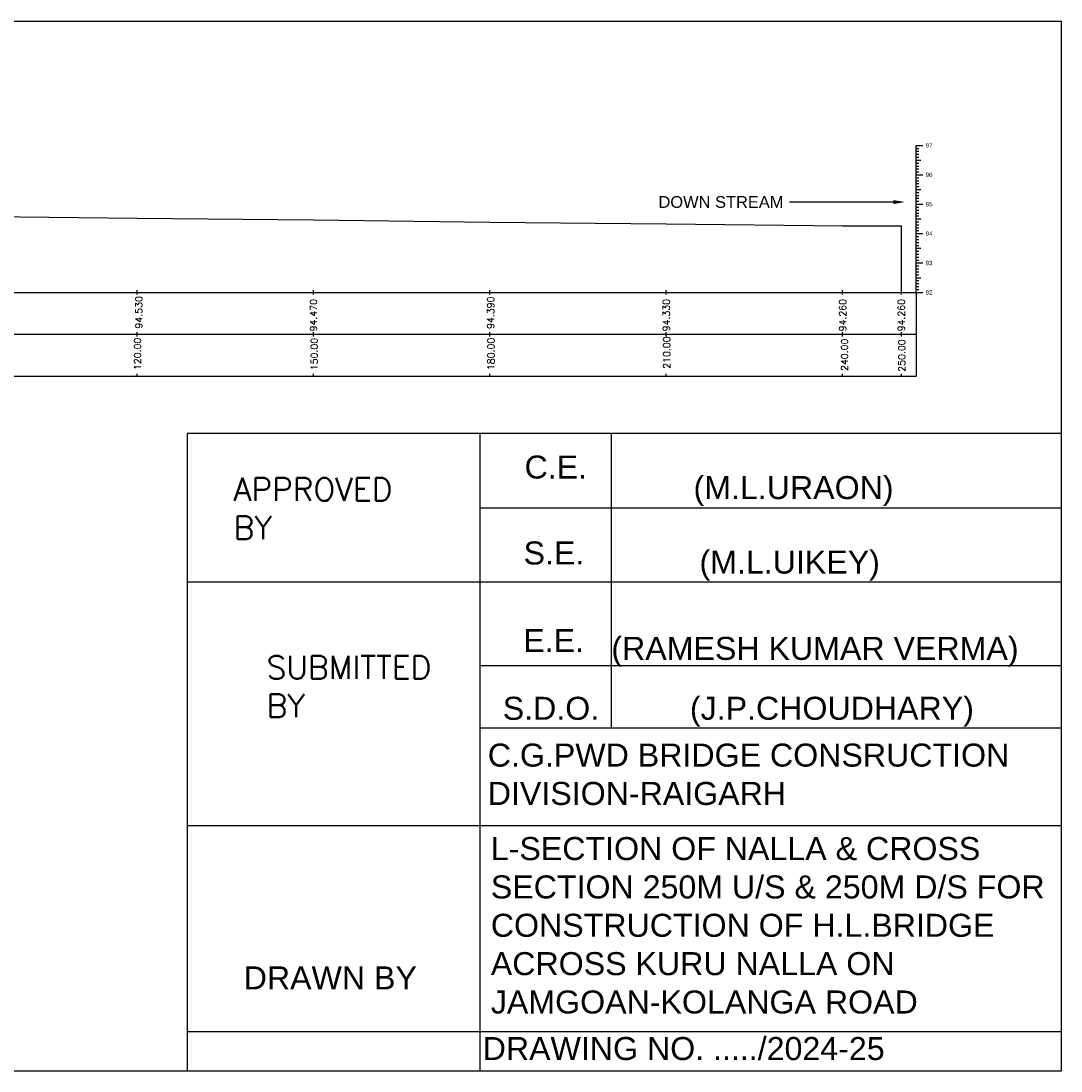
# Model space of a CAD drawing. Header units: millimetres. Extents: x 64653 to 65775, y 39345 to 39703.
# Tile 3 of 3: x 65422 to 65775, y 39345 to 39703. Entities that reach past the tile are written whole.
import ezdxf
from ezdxf import colors
from ezdxf.entities.mleader import LeaderData, LeaderLine
from ezdxf.enums import TextEntityAlignment as Align
from ezdxf.math import Vec2, Vec3

# ---------------------------------------------------------------- set-up
doc = ezdxf.new("R2010")
doc.units = ezdxf.units.MM
doc.header["$LTSCALE"] = 10
doc.linetypes.add('HIDDEN', pattern=[0.375, 0.25, -0.125])
doc.layers.add('CS_Drawing', color=7, linetype='Continuous')
doc.layers.add('GL', color=3, linetype='HIDDEN')
doc.styles.add('romans', font='romans.shx', dxfattribs={"height": 2.34})
doc.styles.get("Standard").update_dxf_attribs({"font": 'arial.ttf'})

msp = doc.modelspace()

# ---------------------------------------------------------------- linework, layer by layer
at = {"ltscale": 10}
for p, q in [((65775.39, 39562.17), (65478.12, 39562.17)), ((65478.12, 39562.17), (65478.12, 39345.27)), ((65478.12, 39562.17), (65478.12, 39496.63)), ((65577.69, 39562.17), (65577.69, 39345.27)), ((65577.69, 39562.17), (65577.69, 39524.45)), ((65622.37, 39562.17), (65622.37, 39462.03)), ((65577.69, 39536.89), (65775.39, 39536.89)), ((65478.12, 39511.75), (65775.39, 39511.75)), ((65577.69, 39483.28), (65775.39, 39483.28)), ((65577.69, 39462.03), (65775.39, 39462.03)), ((65478.12, 39428.83), (65775.39, 39428.83)), ((65478.12, 39358.7), (65775.39, 39358.7))]:
    msp.add_line(p, q, dxfattribs=at)
at = {"color": 0, "linetype": 'ByBlock', "lineweight": -2, "ltscale": 10}
msp.add_lwpolyline([(64652.53, 39702.55), (65775.39, 39702.55), (65775.39, 39345.27), (64652.53, 39345.27)], close=True, dxfattribs=at)
at = {"layer": 'CS_Drawing'}
for p, q in [((65726.1, 39660.21), (65728.35, 39660.21)), ((65726.1, 39660.21), (65727.68, 39660.21)), ((65726.1, 39660.21), (65727, 39660.21)), ((65726.1, 39610.21), (65726.1, 39660.21)), ((65726.1, 39659.21), (65727, 39659.21)), ((65726.1, 39658.21), (65727, 39658.21)), ((65726.1, 39657.21), (65727, 39657.21)), ((65726.1, 39656.21), (65727, 39656.21)), ((65726.1, 39655.21), (65727.68, 39655.21)), ((65726.1, 39655.21), (65727, 39655.21)), ((65726.1, 39654.21), (65727, 39654.21)), ((65726.1, 39653.21), (65727, 39653.21)), ((65726.1, 39652.21), (65727, 39652.21)), ((65726.1, 39651.21), (65727, 39651.21)), ((65726.1, 39650.21), (65728.35, 39650.21)), ((65726.1, 39650.21), (65727.68, 39650.21)), ((65726.1, 39650.21), (65727, 39650.21)), ((65726.1, 39649.21), (65727, 39649.21)), ((65726.1, 39648.21), (65727, 39648.21)), ((65726.1, 39647.21), (65727, 39647.21)), ((65726.1, 39646.21), (65727, 39646.21)), ((65726.1, 39645.21), (65727.68, 39645.21)), ((65726.1, 39645.21), (65727, 39645.21)), ((65726.1, 39644.21), (65727, 39644.21)), ((65726.1, 39643.21), (65727, 39643.21)), ((65726.1, 39642.21), (65727, 39642.21)), ((65726.1, 39641.21), (65727, 39641.21)), ((65726.1, 39640.21), (65728.35, 39640.21)), ((65726.1, 39640.21), (65727.68, 39640.21)), ((65726.1, 39640.21), (65727, 39640.21)), ((65726.1, 39639.21), (65727, 39639.21)), ((65726.1, 39638.21), (65727, 39638.21)), ((65726.1, 39637.21), (65727, 39637.21)), ((65726.1, 39636.21), (65727, 39636.21)), ((65726.1, 39635.21), (65727.68, 39635.21)), ((65726.1, 39635.21), (65727, 39635.21)), ((65726.1, 39634.21), (65727, 39634.21)), ((65726.1, 39633.21), (65727, 39633.21)), ((65721.1, 39610.21), (65721.1, 39632.81)), ((65726.1, 39632.21), (65727, 39632.21)), ((65726.1, 39631.21), (65727, 39631.21)), ((65726.1, 39630.21), (65728.35, 39630.21)), ((65726.1, 39630.21), (65727.68, 39630.21)), ((65726.1, 39630.21), (65727, 39630.21)), ((65726.1, 39629.21), (65727, 39629.21)), ((65726.1, 39628.21), (65727, 39628.21)), ((65726.1, 39627.21), (65727, 39627.21)), ((65726.1, 39626.21), (65727, 39626.21)), ((65726.1, 39625.21), (65727.68, 39625.21)), ((65726.1, 39625.21), (65727, 39625.21)), ((65726.1, 39624.21), (65727, 39624.21)), ((65726.1, 39623.21), (65727, 39623.21)), ((65726.1, 39622.21), (65727, 39622.21)), ((65726.1, 39621.21), (65727, 39621.21)), ((65726.1, 39620.21), (65728.35, 39620.21)), ((65726.1, 39620.21), (65727.68, 39620.21)), ((65726.1, 39620.21), (65727, 39620.21)), ((65726.1, 39619.21), (65727, 39619.21)), ((65726.1, 39618.21), (65727, 39618.21)), ((65726.1, 39617.21), (65727, 39617.21)), ((65726.1, 39616.21), (65727, 39616.21)), ((65726.1, 39615.21), (65727.68, 39615.21)), ((65726.1, 39615.21), (65727, 39615.21)), ((65726.1, 39614.21), (65727, 39614.21)), ((65726.1, 39613.21), (65727, 39613.21)), ((65726.1, 39612.21), (65727, 39612.21)), ((64716.1, 39610.21), (65726.1, 39610.21)), ((65461.1, 39609.46), (65461.1, 39610.96)), ((65521.1, 39609.46), (65521.1, 39610.96)), ((65581.1, 39609.46), (65581.1, 39610.96)), ((65641.1, 39609.46), (65641.1, 39610.96)), ((65701.1, 39609.46), (65701.1, 39610.96)), ((65721.1, 39609.46), (65721.1, 39610.96)), ((65726.1, 39611.21), (65727, 39611.21)), ((65726.1, 39610.21), (65728.35, 39610.21)), ((65726.1, 39610.21), (65727.68, 39610.21)), ((65726.1, 39610.21), (65727, 39610.21)), ((65726.1, 39610.21), (65726.1, 39581.71)), ((64716.1, 39595.96), (65726.1, 39595.96)), ((64716.1, 39595.96), (65726.1, 39595.96)), ((65461.1, 39595.21), (65461.1, 39596.71)), ((65521.1, 39595.21), (65521.1, 39596.71)), ((65581.1, 39595.21), (65581.1, 39596.71)), ((65641.1, 39595.21), (65641.1, 39596.71)), ((65701.1, 39595.21), (65701.1, 39596.71)), ((65721.1, 39595.21), (65721.1, 39596.71)), ((64716.1, 39581.71), (65726.1, 39581.71)), ((65461.1, 39581.71), (65461.1, 39582.46)), ((65521.1, 39581.71), (65521.1, 39582.46)), ((65581.1, 39581.71), (65581.1, 39582.46)), ((65641.1, 39581.71), (65641.1, 39582.46)), ((65701.1, 39581.71), (65701.1, 39582.46)), ((65721.1, 39581.71), (65721.1, 39582.46))]:
    msp.add_line(p, q, dxfattribs=at)
at = {"layer": 'GL', "linetype": 'ByBlock'}
msp.add_lwpolyline([(64721.1, 39642.31), (64741.1, 39642.11), (64801.1, 39641.71), (64861.1, 39641.41), (64921.1, 39640.01), (64981.1, 39639.41), (65041.1, 39639.11), (65101.1, 39638.71), (65161.1, 39638.41), (65221.1, 39637.11), (65281.1, 39637.11), (65341.1, 39636.81), (65401.1, 39636.11), (65461.1, 39635.51), (65521.1, 39634.91), (65581.1, 39634.11), (65641.1, 39633.51), (65701.1, 39632.81), (65721.1, 39632.81)], dxfattribs=at)

# ---------------------------------------------------------------- texts
at = {"ltscale": 10, "attachment_point": 1}
for s, width, insert, char_height in [('C.E.', 0.3776, (65592.91, 39554.69), 7.829), ('(M.L.URAON)', 10.9966, (65650.38, 39547.7), 7.8293), ('(M.L.UIKEY)', 0.1279, (65652.41, 39522.35), 7.8293), ('E.E.', 0.3276, (65592.45, 39495.67), 7.829), ('(RAMESH KUMAR VERMA)', 151.8593, (65622.43, 39492.99), 7.8293), ('L-SECTION OF NALLA & CROSS SECTION 250M U/S & 250M D/S FOR CONSTRUCTION OF H.L.BRIDGE ACROSS KURU NALLA ON JAMGOAN-KOLANGA ROAD', 188.3584, (65581.43, 39424.87), 7.82935), ('DRAWN BY', 59.8703, (65497.36, 39380.88), 7.829), ('DRAWING NO. ...../2024-25', 156.2223, (65578.66, 39356.83), 7.8293)]:
    msp.add_mtext_dynamic_manual_height_columns(s, width=width, gutter_width=39.15, heights=[0], dxfattribs=dict(at, insert=insert, char_height=char_height))
at = {"ltscale": 10, "char_height": 7.8293, "attachment_point": 1, "style": 'romans'}
for s, width, insert in [('APPROVED BY', 9.1284, (65493.94, 39547.07)), ('SUBMITTED BY', 19.6507, (65505.16, 39486.51))]:
    msp.add_mtext_dynamic_manual_height_columns(s, width=width, gutter_width=39.15, heights=[0], dxfattribs=dict(at, insert=insert))
at = {"ltscale": 10, "attachment_point": 1}
for s, insert, char_height in [('S.E.', (65592.58, 39525.45), 7.829), ('S.D.O.', (65585.48, 39472.6), 7.829), ('(J.P.CHOUDHARY)', (65649.16, 39472.61), 7.8293), ('C.G.PWD BRIDGE CONSRUCTION\\PDIVISION-RAIGARH', (65580.39, 39456.68), 7.8293)]:
    msp.add_mtext(s, dxfattribs=dict(at, insert=insert, char_height=char_height))
at = {"layer": 'CS_Drawing'}
for s, p in [('97', (65729.35, 39660.21)), ('96', (65729.35, 39650.21)), ('95', (65729.35, 39640.21)), ('94', (65729.35, 39630.21)), ('93', (65729.35, 39620.21)), ('92', (65729.35, 39610.21)), ('92', (65729.35, 39610.21))]:
    msp.add_text(s, height=1.5, dxfattribs=at).set_placement(p, align=Align.MIDDLE_LEFT)
at = {"layer": 'CS_Drawing', "style": 'romans'}
for s, p in [('94.530', (65461.7, 39608.93)), ('94.390', (65581.41, 39608.8)), ('94.470', (65521.1, 39607.96)), ('94.330', (65641.1, 39607.96)), ('94.260', (65701.1, 39607.96)), ('94.260', (65721.1, 39607.96)), ('120.00', (65461.24, 39594.8)), ('150.00', (65521.35, 39594.74)), ('180.00', (65581.51, 39594.79)), ('210.00', (65641.23, 39595.23)), ('240.00', (65701.74, 39594.48)), ('250.00', (65721.23, 39594.22))]:
    msp.add_text(s, height=2.34, rotation=90, dxfattribs=at).set_placement(p, align=Align.MIDDLE_RIGHT)

# ---------------------------------------------------------------- leaders
ml = msp.add_multileader_mtext('Standard')
ml.set_content('DOWN STREAM', color=256)
ml.set_leader_properties()
ml.build(insert=Vec2(0, 0))
ctx = ml.context
ctx.base_point, ctx.plane_origin = Vec3(65637.3, 39640.94), Vec3(65722.36, 39640.94)
ctx.text_align_type = 2
notes = []
notes.append((ctx, [(0, (1, 1, 0), (65690.98, 39640.94), (-1, 0), 8, [(0, [(65722.36, 39640.94)], 0, [])])]))
ctx.mtext.insert, ctx.mtext.alignment, ctx.mtext.flow_direction = Vec3(65680.98, 39642.97), 3, 5
for ctx, leaders in notes:
    for number, flags, end, landing, length, lines in leaders:
        leader = LeaderData()
        leader.index, (leader.has_last_leader_line, leader.has_dogleg_vector, leader.attachment_direction) = number, flags
        leader.last_leader_point, leader.dogleg_vector, leader.dogleg_length = Vec3(end), Vec3(landing), length
        for number, points, colour, breaks in lines:
            line = LeaderLine()
            line.index, line.vertices, line.color, line.breaks = number, Vec3.list(points), colors.encode_raw_color(colour), breaks
            leader.lines.append(line)
        ctx.leaders.append(leader)

doc.saveas('drawing.dxf')
